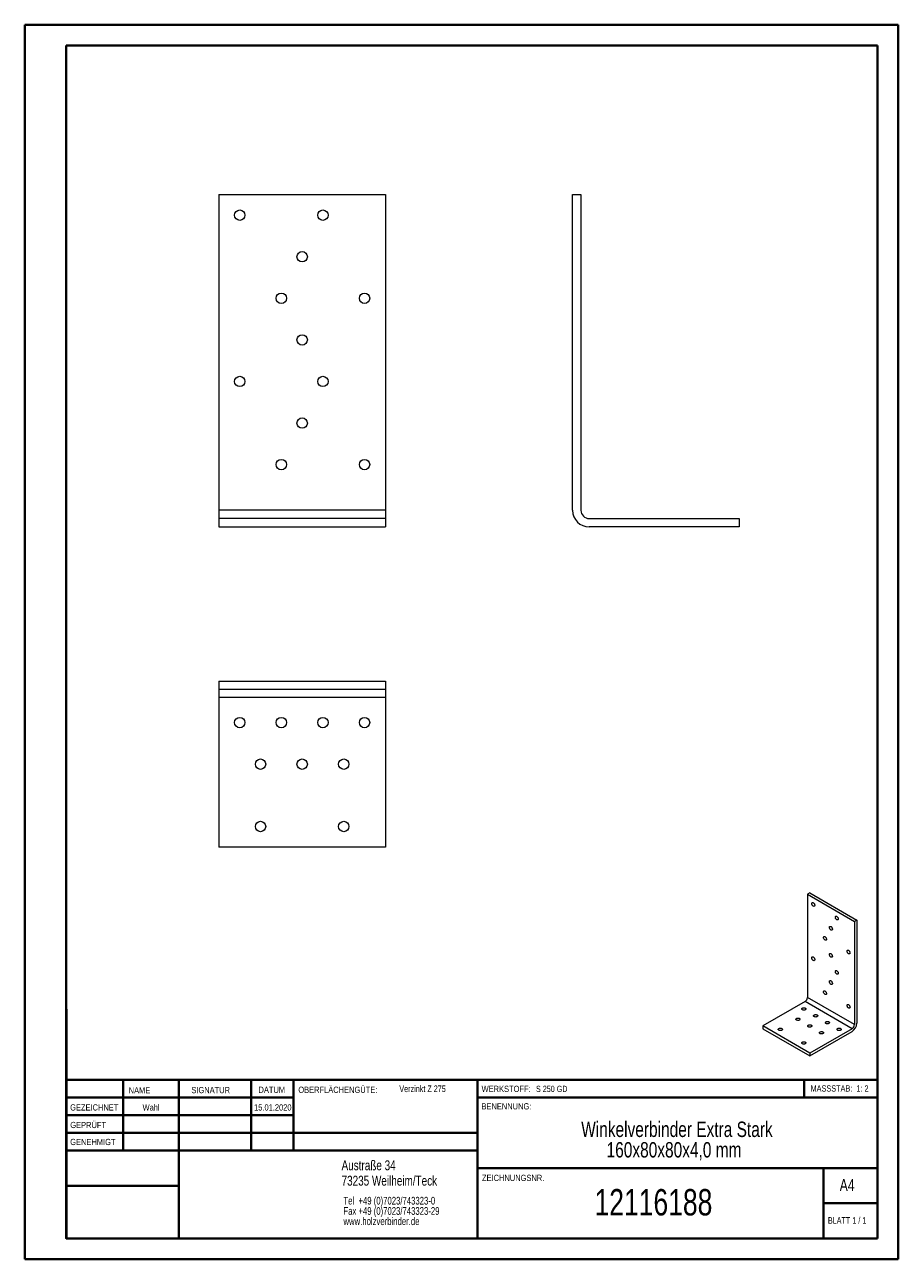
# Model space of a CAD drawing. Header units: millimetres. Extents: x 0 to 210, y 0 to 297.
import ezdxf

# ---------------------------------------------------------------- set-up
doc = ezdxf.new("R2010")
doc.units = ezdxf.units.MM
doc.styles.add('SLDTEXTSTYLE0', font='TXT', dxfattribs={"width": 0.75})
doc.styles.add('SLDTEXTSTYLE1', font='TXT', dxfattribs={"width": 0.681818})
doc.styles.add('SLDTEXTSTYLE2', font='TXT', dxfattribs={"width": 0.7})
doc.styles.add('SLDTEXTSTYLE3', font='TXT', dxfattribs={"width": 0.6875})

# ---------------------------------------------------------------- blocks, each defined once
blk = doc.blocks.new('SW_NOTE_0')
at = {"color": 0, "linetype": 'Continuous', "lineweight": 0, "char_height": 1.8521, "attachment_point": 1, "style": 'SLDTEXTSTYLE0'}
for s, insert in [('Tel  +49 (0)7023/743323-0', (0, 2.39)), ('Fax +49 (0)7023/743323-29', (0, -0.08)), ('www.holzverbinder.de', (0, -2.55))]:
    blk.add_mtext(s, dxfattribs=dict(at, insert=insert))
blk = doc.blocks.new('SW_NOTE_1')
at = {"color": 0, "linetype": 'Continuous', "lineweight": 0, "char_height": 3.7042, "attachment_point": 2, "style": 'SLDTEXTSTYLE0'}
for s, insert in [('Winkelverbinder Extra Stark', (31.89, 4.77)), ('160x80x80x4,0 mm', (31.19, -0.16))]:
    blk.add_mtext(s, dxfattribs=dict(at, insert=insert))

msp = doc.modelspace()

# ---------------------------------------------------------------- linework, layer by layer
at = {"color": 7, "linetype": 'Continuous', "lineweight": 40}
for p, q in [((0.08, 0.21), (0.08, 297.21)), ((0.08, 297.21), (210.08, 297.21)), ((210.08, 0.21), (210.08, 297.21)), ((210.08, 292.21), (210.08, 297.21)), ((10.08, 292.21), (205.08, 292.21)), ((10.08, 5.21), (10.08, 292.21)), ((205.08, 5.21), (205.08, 292.21)), ((10.11, 60.37), (10.11, 5.12)), ((205.08, 43.37), (10.11, 43.37)), ((23.71, 43.37), (23.71, 26.37)), ((37.1, 43.37), (37.1, 5.12)), ((54.51, 43.37), (54.51, 26.37)), ((64.71, 26.37), (64.71, 43.37)), ((108.91, 43.37), (108.91, 5.12)), ((187.47, 39.12), (187.47, 43.37)), ((64.71, 39.1), (10.11, 39.1)), ((205.08, 39.12), (108.91, 39.12)), ((64.71, 34.87), (10.11, 34.87)), ((108.91, 30.62), (10.11, 30.62)), ((108.91, 26.37), (10.11, 26.37)), ((108.91, 22.12), (205.08, 22.12)), ((192.08, 5.21), (192.08, 22.21)), ((37.1, 17.87), (10.11, 17.87)), ((10.11, 13.71), (10.08, 13.71)), ((205.08, 13.71), (192.08, 13.71)), ((10.11, 9.46), (10.08, 9.46)), ((10.08, 5.21), (205.08, 5.21)), ((205.08, 5.21), (180.99, 5.21)), ((0.08, 0.21), (210.08, 0.21))]:
    msp.add_line(p, q, dxfattribs=at)
at = {"color": 7, "linetype": 'Continuous', "lineweight": 15}
for p, q in [((46.77, 256.39), (86.77, 256.39)), ((46.77, 256.39), (46.77, 180.39)), ((86.77, 256.39), (86.77, 180.39)), ((131.79, 180.39), (131.79, 256.39)), ((131.79, 256.39), (133.79, 256.39)), ((133.79, 256.39), (133.79, 180.39)), ((86.77, 180.39), (46.77, 180.39)), ((46.77, 180.39), (46.77, 178.39)), ((86.77, 178.39), (46.77, 178.39)), ((46.77, 178.39), (46.77, 176.39)), ((86.77, 180.39), (86.77, 178.39)), ((86.77, 178.39), (86.77, 176.39)), ((135.79, 178.39), (171.79, 178.39)), ((171.79, 178.39), (171.79, 176.39)), ((46.77, 176.39), (86.77, 176.39)), ((171.79, 176.39), (135.79, 176.39)), ((46.77, 139.33), (46.77, 137.33)), ((46.77, 139.33), (86.77, 139.33)), ((46.77, 137.33), (86.77, 137.33)), ((46.77, 137.33), (46.77, 135.33)), ((86.77, 139.33), (86.77, 137.33)), ((86.77, 137.33), (86.77, 135.33)), ((86.77, 135.33), (46.77, 135.33)), ((46.77, 135.33), (46.77, 99.33)), ((86.77, 135.33), (86.77, 99.33)), ((86.77, 99.33), (46.77, 99.33)), ((188.79, 88.35), (188.23, 88.02)), ((188.23, 88.02), (199.54, 81.49)), ((188.23, 88.02), (188.23, 63.2)), ((188.79, 88.35), (200.11, 81.82)), ((200.11, 81.82), (199.54, 81.49)), ((199.54, 81.49), (199.54, 56.67)), ((200.11, 81.82), (200.11, 56.99)), ((199.54, 56.67), (188.23, 63.2)), ((187.66, 62.22), (177.48, 56.34)), ((198.97, 55.69), (187.66, 62.22)), ((188.79, 49.81), (177.48, 56.34)), ((177.48, 56.34), (177.48, 55.69)), ((177.48, 55.69), (188.79, 49.16)), ((198.97, 55.69), (188.79, 49.81)), ((188.79, 49.16), (198.97, 55.04)), ((188.79, 49.81), (188.79, 49.16))]:
    msp.add_line(p, q, dxfattribs=at)
at = {"color": 7, "linetype": 'Continuous', "lineweight": 0}
for p, q in [((64.71, 39.12), (10.11, 39.12)), ((23.71, 5.21), (23.71, 5.12)), ((54.51, 5.21), (54.51, 5.12))]:
    msp.add_line(p, q, dxfattribs=at)
at = {"color": 7, "linetype": 'Continuous', "lineweight": 15, "flags": 128}
for points in [[(189.64, 85.16), (189.56, 85.22), (189.48, 85.3), (189.41, 85.39), (189.36, 85.49), (189.32, 85.6), (189.29, 85.7), (189.29, 85.8), (189.3, 85.89), (189.33, 85.95), (189.38, 86), (189.45, 86.03), (189.52, 86.03), (189.6, 86), (189.68, 85.95), (189.76, 85.89), (189.83, 85.8), (189.9, 85.7), (189.95, 85.6), (189.98, 85.49), (189.99, 85.39), (189.99, 85.3), (189.97, 85.22), (189.92, 85.17), (189.87, 85.13), (189.8, 85.12), (189.72, 85.13), (189.64, 85.16)], [(193.88, 79.45), (193.8, 79.51), (193.72, 79.58), (193.66, 79.68), (193.6, 79.78), (193.56, 79.88), (193.53, 79.99), (193.53, 80.08), (193.54, 80.17), (193.58, 80.24), (193.63, 80.29), (193.69, 80.31), (193.76, 80.31), (193.84, 80.29), (193.92, 80.24), (194, 80.17), (194.08, 80.09), (194.14, 79.99), (194.19, 79.88), (194.22, 79.78), (194.24, 79.68), (194.23, 79.59), (194.21, 79.51), (194.17, 79.45), (194.11, 79.41), (194.04, 79.4), (193.96, 79.41), (193.88, 79.45)], [(195.3, 81.9), (195.22, 81.96), (195.14, 82.03), (195.07, 82.13), (195.01, 82.23), (194.97, 82.33), (194.95, 82.44), (194.94, 82.53), (194.96, 82.62), (194.99, 82.69), (195.04, 82.74), (195.1, 82.76), (195.18, 82.76), (195.26, 82.74), (195.34, 82.69), (195.42, 82.62), (195.49, 82.54), (195.55, 82.44), (195.6, 82.33), (195.64, 82.23), (195.65, 82.13), (195.65, 82.04), (195.62, 81.96), (195.58, 81.9), (195.52, 81.86), (195.46, 81.85), (195.38, 81.86), (195.3, 81.9)], [(192.47, 77), (192.39, 77.06), (192.31, 77.13), (192.24, 77.23), (192.19, 77.33), (192.14, 77.43), (192.12, 77.54), (192.12, 77.64), (192.13, 77.72), (192.16, 77.79), (192.21, 77.84), (192.27, 77.86), (192.35, 77.86), (192.43, 77.84), (192.51, 77.79), (192.59, 77.72), (192.66, 77.64), (192.73, 77.54), (192.78, 77.43), (192.81, 77.33), (192.82, 77.23), (192.82, 77.14), (192.79, 77.06), (192.75, 77), (192.7, 76.96), (192.63, 76.95), (192.55, 76.96), (192.47, 77)], [(198.13, 73.73), (198.04, 73.79), (197.97, 73.87), (197.9, 73.96), (197.84, 74.06), (197.8, 74.17), (197.78, 74.27), (197.77, 74.37), (197.79, 74.45), (197.82, 74.52), (197.87, 74.57), (197.93, 74.6), (198, 74.6), (198.08, 74.57), (198.17, 74.52), (198.25, 74.46), (198.32, 74.37), (198.38, 74.27), (198.43, 74.17), (198.46, 74.06), (198.48, 73.96), (198.47, 73.87), (198.45, 73.79), (198.41, 73.73), (198.35, 73.7), (198.28, 73.69), (198.21, 73.7), (198.13, 73.73)], [(189.64, 72.1), (189.56, 72.16), (189.48, 72.23), (189.41, 72.33), (189.36, 72.43), (189.32, 72.53), (189.29, 72.64), (189.29, 72.74), (189.3, 72.82), (189.33, 72.89), (189.38, 72.94), (189.45, 72.96), (189.52, 72.96), (189.6, 72.94), (189.68, 72.89), (189.76, 72.82), (189.83, 72.74), (189.9, 72.64), (189.95, 72.54), (189.98, 72.43), (189.99, 72.33), (189.99, 72.24), (189.97, 72.16), (189.92, 72.1), (189.87, 72.06), (189.8, 72.05), (189.72, 72.06), (189.64, 72.1)], [(193.88, 72.92), (193.8, 72.97), (193.72, 73.05), (193.66, 73.14), (193.6, 73.24), (193.56, 73.35), (193.53, 73.46), (193.53, 73.55), (193.54, 73.64), (193.58, 73.71), (193.63, 73.75), (193.69, 73.78), (193.76, 73.78), (193.84, 73.75), (193.92, 73.71), (194, 73.64), (194.08, 73.55), (194.14, 73.46), (194.19, 73.35), (194.22, 73.25), (194.24, 73.15), (194.23, 73.05), (194.21, 72.98), (194.17, 72.92), (194.11, 72.88), (194.04, 72.87), (193.96, 72.88), (193.88, 72.92)], [(195.3, 68.83), (195.22, 68.89), (195.14, 68.97), (195.07, 69.06), (195.01, 69.16), (194.97, 69.27), (194.95, 69.37), (194.94, 69.47), (194.96, 69.56), (194.99, 69.62), (195.04, 69.67), (195.1, 69.7), (195.18, 69.7), (195.26, 69.67), (195.34, 69.62), (195.42, 69.56), (195.49, 69.47), (195.55, 69.37), (195.6, 69.27), (195.64, 69.16), (195.65, 69.06), (195.65, 68.97), (195.62, 68.89), (195.58, 68.83), (195.52, 68.8), (195.46, 68.79), (195.38, 68.8), (195.3, 68.83)], [(193.88, 66.38), (193.8, 66.44), (193.72, 66.52), (193.66, 66.61), (193.6, 66.71), (193.56, 66.82), (193.53, 66.92), (193.53, 67.02), (193.54, 67.11), (193.58, 67.17), (193.63, 67.22), (193.69, 67.25), (193.76, 67.25), (193.84, 67.22), (193.92, 67.17), (194, 67.11), (194.08, 67.02), (194.14, 66.92), (194.19, 66.82), (194.22, 66.71), (194.24, 66.61), (194.23, 66.52), (194.21, 66.44), (194.17, 66.39), (194.11, 66.35), (194.04, 66.34), (193.96, 66.35), (193.88, 66.38)], [(192.47, 63.93), (192.39, 63.99), (192.31, 64.07), (192.24, 64.16), (192.19, 64.26), (192.14, 64.37), (192.12, 64.47), (192.12, 64.57), (192.13, 64.66), (192.16, 64.72), (192.21, 64.77), (192.27, 64.8), (192.35, 64.8), (192.43, 64.77), (192.51, 64.72), (192.59, 64.66), (192.66, 64.57), (192.73, 64.47), (192.78, 64.37), (192.81, 64.26), (192.82, 64.16), (192.82, 64.07), (192.79, 63.99), (192.75, 63.94), (192.7, 63.9), (192.63, 63.89), (192.55, 63.9), (192.47, 63.93)], [(187.73, 60.22), (187.64, 60.18), (187.53, 60.15), (187.42, 60.14), (187.31, 60.14), (187.19, 60.16), (187.09, 60.19), (187, 60.23), (186.94, 60.29), (186.89, 60.35), (186.88, 60.42), (186.89, 60.48), (186.92, 60.55), (186.99, 60.6), (187.07, 60.65), (187.17, 60.69), (187.28, 60.71), (187.39, 60.71), (187.51, 60.7), (187.61, 60.68), (187.71, 60.64), (187.79, 60.59), (187.84, 60.53), (187.87, 60.47), (187.88, 60.4), (187.85, 60.33), (187.8, 60.27), (187.73, 60.22)], [(198.13, 60.67), (198.04, 60.73), (197.97, 60.8), (197.9, 60.9), (197.84, 61), (197.8, 61.1), (197.78, 61.21), (197.77, 61.3), (197.79, 61.39), (197.82, 61.46), (197.87, 61.51), (197.93, 61.53), (198, 61.53), (198.08, 61.51), (198.17, 61.46), (198.25, 61.39), (198.32, 61.31), (198.38, 61.21), (198.43, 61.1), (198.46, 61), (198.48, 60.9), (198.47, 60.81), (198.45, 60.73), (198.41, 60.67), (198.35, 60.63), (198.28, 60.62), (198.21, 60.63), (198.13, 60.67)], [(186.32, 57.77), (186.23, 57.73), (186.12, 57.7), (186.01, 57.69), (185.89, 57.69), (185.78, 57.71), (185.68, 57.74), (185.59, 57.78), (185.52, 57.84), (185.48, 57.9), (185.46, 57.97), (185.47, 58.03), (185.51, 58.1), (185.57, 58.15), (185.65, 58.2), (185.75, 58.24), (185.86, 58.26), (185.98, 58.26), (186.09, 58.25), (186.2, 58.23), (186.3, 58.19), (186.37, 58.14), (186.43, 58.08), (186.46, 58.02), (186.46, 57.95), (186.44, 57.88), (186.39, 57.82), (186.32, 57.77)], [(189.15, 56.14), (189.05, 56.1), (188.95, 56.07), (188.84, 56.05), (188.72, 56.06), (188.61, 56.07), (188.51, 56.11), (188.42, 56.15), (188.35, 56.2), (188.31, 56.27), (188.29, 56.33), (188.3, 56.4), (188.34, 56.46), (188.4, 56.52), (188.48, 56.57), (188.58, 56.6), (188.69, 56.62), (188.81, 56.63), (188.92, 56.62), (189.03, 56.6), (189.12, 56.56), (189.2, 56.51), (189.26, 56.45), (189.29, 56.38), (189.29, 56.32), (189.27, 56.25), (189.22, 56.19), (189.15, 56.14)], [(190.56, 58.59), (190.47, 58.55), (190.36, 58.52), (190.25, 58.5), (190.13, 58.51), (190.02, 58.52), (189.92, 58.55), (189.83, 58.6), (189.77, 58.65), (189.72, 58.72), (189.71, 58.78), (189.72, 58.85), (189.75, 58.91), (189.81, 58.97), (189.9, 59.02), (189.99, 59.05), (190.1, 59.07), (190.22, 59.08), (190.34, 59.07), (190.44, 59.04), (190.54, 59.01), (190.62, 58.96), (190.67, 58.9), (190.7, 58.83), (190.7, 58.77), (190.68, 58.7), (190.63, 58.64), (190.56, 58.59)], [(193.39, 56.95), (193.3, 56.91), (193.19, 56.88), (193.08, 56.87), (192.96, 56.87), (192.85, 56.89), (192.75, 56.92), (192.66, 56.97), (192.59, 57.02), (192.55, 57.08), (192.53, 57.15), (192.54, 57.22), (192.58, 57.28), (192.64, 57.34), (192.72, 57.38), (192.82, 57.42), (192.93, 57.44), (193.05, 57.45), (193.16, 57.44), (193.27, 57.41), (193.37, 57.37), (193.44, 57.32), (193.5, 57.26), (193.53, 57.2), (193.53, 57.13), (193.51, 57.07), (193.46, 57.01), (193.39, 56.95)], [(182.07, 55.32), (181.98, 55.28), (181.88, 55.25), (181.76, 55.24), (181.65, 55.24), (181.54, 55.26), (181.43, 55.29), (181.35, 55.33), (181.28, 55.39), (181.24, 55.45), (181.22, 55.52), (181.23, 55.58), (181.27, 55.65), (181.33, 55.7), (181.41, 55.75), (181.51, 55.79), (181.62, 55.81), (181.74, 55.81), (181.85, 55.8), (181.96, 55.78), (182.05, 55.74), (182.13, 55.69), (182.19, 55.63), (182.22, 55.57), (182.22, 55.5), (182.2, 55.43), (182.15, 55.37), (182.07, 55.32)], [(191.97, 54.5), (191.88, 54.46), (191.78, 54.43), (191.66, 54.42), (191.55, 54.42), (191.44, 54.44), (191.33, 54.47), (191.25, 54.52), (191.18, 54.57), (191.14, 54.63), (191.12, 54.7), (191.13, 54.77), (191.17, 54.83), (191.23, 54.89), (191.31, 54.94), (191.41, 54.97), (191.52, 54.99), (191.63, 55), (191.75, 54.99), (191.86, 54.96), (191.95, 54.92), (192.03, 54.87), (192.08, 54.82), (192.12, 54.75), (192.12, 54.68), (192.09, 54.62), (192.05, 54.56), (191.97, 54.5)], [(196.22, 55.32), (196.13, 55.28), (196.02, 55.25), (195.91, 55.24), (195.79, 55.24), (195.68, 55.26), (195.58, 55.29), (195.49, 55.33), (195.42, 55.39), (195.38, 55.45), (195.36, 55.52), (195.37, 55.58), (195.41, 55.65), (195.47, 55.7), (195.55, 55.75), (195.65, 55.79), (195.76, 55.81), (195.88, 55.81), (195.99, 55.8), (196.1, 55.78), (196.2, 55.74), (196.27, 55.69), (196.33, 55.63), (196.36, 55.57), (196.36, 55.5), (196.34, 55.43), (196.29, 55.37), (196.22, 55.32)], [(187.73, 52.06), (187.64, 52.01), (187.53, 51.99), (187.42, 51.97), (187.31, 51.97), (187.19, 51.99), (187.09, 52.02), (187, 52.07), (186.94, 52.12), (186.89, 52.18), (186.88, 52.25), (186.89, 52.32), (186.92, 52.38), (186.99, 52.44), (187.07, 52.49), (187.17, 52.52), (187.28, 52.54), (187.39, 52.55), (187.51, 52.54), (187.61, 52.51), (187.71, 52.48), (187.79, 52.42), (187.84, 52.37), (187.87, 52.3), (187.88, 52.23), (187.85, 52.17), (187.8, 52.11), (187.73, 52.06)]]:
    msp.add_lwpolyline(points, dxfattribs=at)
at = {"color": 7, "linetype": 'Continuous', "lineweight": 15}
for centre in [(51.77, 251.39), (71.77, 251.39), (66.77, 241.39), (61.77, 231.39), (81.77, 231.39), (66.77, 221.39), (51.77, 211.39), (71.77, 211.39), (66.77, 201.39), (61.77, 191.39), (81.77, 191.39), (51.77, 129.33), (61.77, 129.33), (71.77, 129.33), (81.77, 129.33), (56.77, 119.33), (66.77, 119.33), (76.77, 119.33), (56.77, 104.33), (76.77, 104.33)]:
    msp.add_circle(centre, 1.25, dxfattribs=at)
for centre, radius, start, end in [((135.79, 180.39), 4, 180, 270), ((135.79, 180.39), 2, 180, 270), ((187, 63.26), 1.23, 302.6055, 357.3945), ((197.65, 57.11), 2.46, 302.6055, 357.3945), ((198.31, 56.72), 1.23, 302.6055, 357.3945)]:
    msp.add_arc(centre, radius, start, end, dxfattribs=at)

# ---------------------------------------------------------------- block references
at = {"color": 7, "linetype": 'Continuous', "lineweight": 0}
for name, p in [('SW_NOTE_1', (124.98, 28.57)), ('SW_NOTE_0', (76.7, 12.85))]:
    msp.add_blockref(name, p, dxfattribs=at)

# ---------------------------------------------------------------- texts
for s, insert, char_height, attachment_point, style in [('NAME', (25.07, 41.62), 1.5, 1, 'SLDTEXTSTYLE0'), ('SIGNATUR', (40.14, 41.68), 1.5, 1, 'SLDTEXTSTYLE0'), ('DATUM', (56.28, 41.74), 1.5, 1, 'SLDTEXTSTYLE0'), ('OBERFLÄCHENGÜTE:', (65.86, 41.74), 1.5, 1, 'SLDTEXTSTYLE0'), ('Verzinkt Z 275', (90.14, 42.03), 1.5875, 1, 'SLDTEXTSTYLE0'), ('WERKSTOFF:', (109.91, 41.96), 1.5, 1, 'SLDTEXTSTYLE0'), ('S 250 GD', (122.99, 41.96), 1.5, 1, 'SLDTEXTSTYLE3'), ('MASSSTAB:  1: 2', (188.99, 42.07), 1.5, 1, 'SLDTEXTSTYLE2'), ('GEZEICHNET', (11, 37.51), 1.5, 1, 'SLDTEXTSTYLE0'), ('Wahl', (30.46, 37.5), 1.499, 2, 'SLDTEXTSTYLE0'), ('15.01.2020', (59.72, 37.5), 1.499, 2, 'SLDTEXTSTYLE0'), ('BENENNUNG:', (109.88, 37.77), 1.5, 1, 'SLDTEXTSTYLE0'), ('GEPRÜFT', (11.03, 33.28), 1.5, 1, 'SLDTEXTSTYLE0'), ('GENEHMIGT', (11.02, 29.19), 1.5, 1, 'SLDTEXTSTYLE0'), ('Austraße 34', (76.25, 24.02), 2.3813, 1, 'SLDTEXTSTYLE0'), ('73235 Weilheim/Teck', (76.25, 20.32), 2.3813, 1, 'SLDTEXTSTYLE0'), ('ZEICHNUNGSNR.', (110, 20.55), 1.5, 1, 'SLDTEXTSTYLE0'), ('A4', (196, 19.52), 2.91, 1, 'SLDTEXTSTYLE0'), ('12116188', (151.22, 17.12), 6.35, 2, 'SLDTEXTSTYLE0'), ('BLATT 1 / 1', (193.16, 10.36), 1.5875, 1, 'SLDTEXTSTYLE1')]:
    msp.add_mtext(s, dxfattribs=dict(at, insert=insert, char_height=char_height, attachment_point=attachment_point, style=style))

doc.saveas('drawing.dxf')
